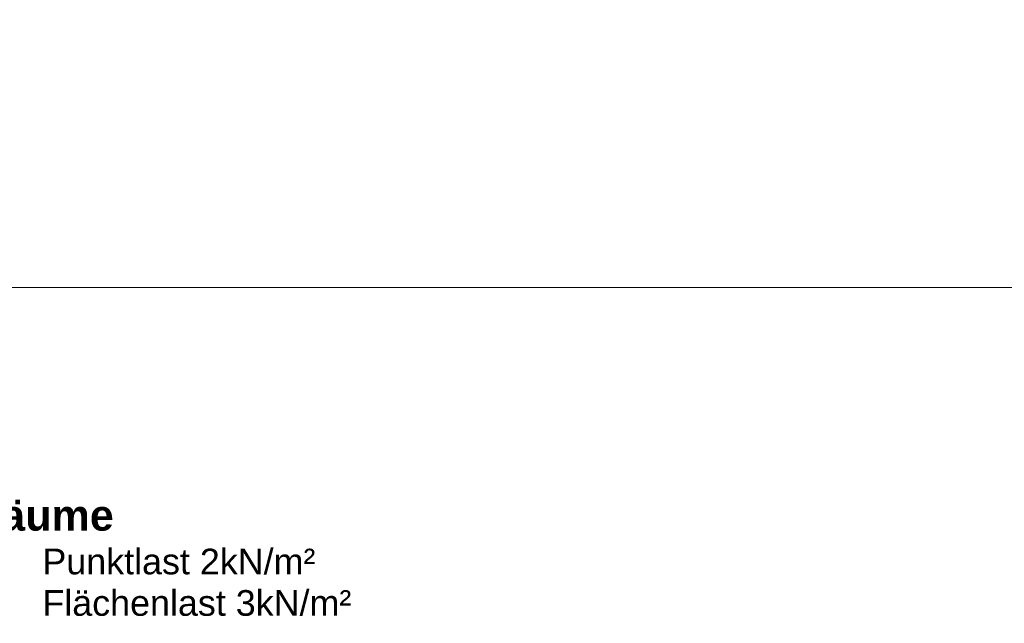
# Model space of a CAD drawing. Header units: metres. Extents: x 0.4 to 30.1, y -10.7 to 8.6.
# Tile 224 of 256: x 10.961 to 11.928, y 1.47 to 2.063. Entities that reach past the tile are written whole.
import ezdxf

# ---------------------------------------------------------------- set-up
doc = ezdxf.new("R2010")
doc.units = ezdxf.units.M
doc.layers.add('_Bodenaufbauten 20230510 (2D)', color=7, linetype='Continuous', lineweight=9)
doc.layers.add('Keine', color=7, linetype='Continuous', lineweight=9)
doc.styles.add('Arial', font='arial.ttf')
doc.styles.add('Arial (bold)', font='arialbd.ttf')

# ---------------------------------------------------------------- blocks, each defined once
blk = doc.blocks.new('Bodenaufbauten 20230510 (2D)')
at = {"layer": 'Keine', "color": 255, "flags": 128}
for points in [[(10, 4.2), (12, 4.2), (12, 1.8), (10, 1.8)], [(10, 1.8), (12, 1.8), (12, -0.6), (10, -0.6)]]:
    blk.add_lwpolyline(points, close=True, dxfattribs=at)
at = {"layer": 'Keine', "color": 7, "transparency": 33554687, "attachment_point": 1}
for s, insert, char_height, line_spacing_factor, style in [('OG 1 - 2.3 - Lager-, Technikräume', (10.3794, 1.59146), 0.0302617, 0.99019, 'Arial (bold)'), ('Punktlast 2kN/m²\\PFlächenlast 3kN/m²', (10.98348, 1.54351), 0.0252181, 0.969122, 'Arial')]:
    blk.add_mtext(s, dxfattribs=dict(at, insert=insert, char_height=char_height, line_spacing_factor=line_spacing_factor, style=style))

msp = doc.modelspace()

# ---------------------------------------------------------------- block references
at = {"layer": '_Bodenaufbauten 20230510 (2D)'}
msp.add_blockref('Bodenaufbauten 20230510 (2D)', (0, 0), dxfattribs=at)

doc.saveas('drawing.dxf')
